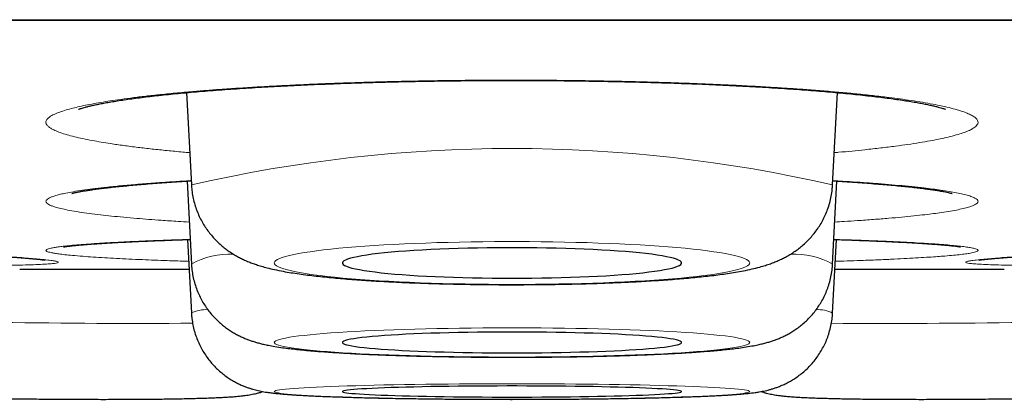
# Model space of a CAD drawing. Header units: millimetres. Extents: x 8 to 315, y 12 to 486.
# Tile 18 of 256: x 169.18 to 172.74, y 185.07 to 186.44. Entities that reach past the tile are written whole.
import ezdxf

# ---------------------------------------------------------------- set-up
doc = ezdxf.new("R2010")
doc.units = ezdxf.units.MM

msp = doc.modelspace()

# ---------------------------------------------------------------- linework, layer by layer
at = {"color": 252, "linetype": 'Continuous', "lineweight": 0}
for p, q in [((154.2591, 186.4406), (187.6547, 186.4406)), ((169.1777, 185.5376), (169.79, 185.5376)), ((172.1237, 185.5376), (172.736, 185.5376))]:
    msp.add_line(p, q, dxfattribs=at)
at = {"color": 7, "linetype": 'Continuous', "lineweight": 30}
for p, q in [((154.2894, 186.4383), (187.6243, 186.4383)), ((169.7807, 186.1766), (169.7983, 185.843)), ((172.1154, 185.843), (172.133, 186.1766)), ((169.7825, 185.8565), (169.7983, 185.5563)), ((172.1154, 185.5563), (172.1312, 185.8565)), ((169.7843, 185.645), (169.7983, 185.3793)), ((172.1154, 185.3793), (172.1294, 185.645)), ((169.1914, 185.5375), (169.79, 185.5375)), ((172.1237, 185.5375), (172.7223, 185.5375)), ((172.1154, 185.3793), (172.1151, 185.3785))]:
    msp.add_line(p, q, dxfattribs=at)
at = {"color": 252, "linetype": 'Continuous', "lineweight": 0, "flags": 128}
for points in [[(170.9569, 185.4829), (170.9993, 185.483), (171.0417, 185.4833), (171.0839, 185.4838), (171.1257, 185.4844), (171.1672, 185.4853), (171.2081, 185.4863), (171.2484, 185.4875), (171.288, 185.4889), (171.3268, 185.4905), (171.3647, 185.4922), (171.4016, 185.4941), (171.4374, 185.4962), (171.472, 185.4984), (171.5054, 185.5008), (171.5374, 185.5033), (171.568, 185.5059), (171.5971, 185.5087), (171.6246, 185.5116), (171.6505, 185.5147), (171.6747, 185.5178), (171.6972, 185.5211), (171.7178, 185.5244), (171.7366, 185.5279), (171.7535, 185.5314), (171.7684, 185.535), (171.7813, 185.5386), (171.7922, 185.5423), (171.8011, 185.5461), (171.8079, 185.5498), (171.8126, 185.5536), (171.8152, 185.5575), (171.8158, 185.5613), (171.8142, 185.5651), (171.8105, 185.5689), (171.8048, 185.5727), (171.7969, 185.5765), (171.787, 185.5802), (171.7751, 185.5839), (171.7612, 185.5875), (171.7453, 185.5911), (171.7274, 185.5945), (171.7077, 185.5979), (171.6862, 185.6012), (171.6628, 185.6044), (171.6378, 185.6075), (171.6111, 185.6105), (171.5827, 185.6133), (171.5529, 185.6161), (171.5215, 185.6187), (171.4888, 185.6211), (171.4548, 185.6234), (171.4196, 185.6255), (171.3833, 185.6275), (171.3459, 185.6293), (171.3075, 185.631), (171.2683, 185.6325), (171.2283, 185.6338), (171.1877, 185.6349), (171.1465, 185.6358), (171.1048, 185.6366), (171.0628, 185.6371), (171.0205, 185.6375), (170.9781, 185.6377), (170.9356, 185.6377), (170.8932, 185.6375), (170.8509, 185.6371), (170.8089, 185.6366), (170.7672, 185.6358), (170.726, 185.6349), (170.6854, 185.6338), (170.6454, 185.6325), (170.6062, 185.631), (170.5678, 185.6293), (170.5304, 185.6275), (170.4941, 185.6255), (170.4589, 185.6234), (170.4249, 185.6211), (170.3922, 185.6187), (170.3608, 185.6161), (170.331, 185.6133), (170.3026, 185.6105), (170.2759, 185.6075), (170.2509, 185.6044), (170.2275, 185.6012), (170.206, 185.5979), (170.1863, 185.5945), (170.1684, 185.5911), (170.1525, 185.5875), (170.1386, 185.5839), (170.1267, 185.5802), (170.1168, 185.5765), (170.109, 185.5727), (170.1032, 185.5689), (170.0995, 185.5651), (170.0979, 185.5613), (170.0985, 185.5575), (170.1011, 185.5536), (170.1058, 185.5498), (170.1126, 185.5461), (170.1215, 185.5423), (170.1324, 185.5386), (170.1453, 185.535), (170.1602, 185.5314), (170.1771, 185.5279), (170.1959, 185.5244), (170.2165, 185.5211), (170.239, 185.5178), (170.2632, 185.5147), (170.2891, 185.5116), (170.3166, 185.5087), (170.3457, 185.5059), (170.3763, 185.5033), (170.4083, 185.5008), (170.4417, 185.4984), (170.4763, 185.4962), (170.5121, 185.4941), (170.549, 185.4922), (170.5869, 185.4905), (170.6257, 185.4889), (170.6653, 185.4875), (170.7056, 185.4863), (170.7465, 185.4853), (170.788, 185.4844), (170.8298, 185.4838), (170.872, 185.4833), (170.9144, 185.483), (170.9569, 185.4829)], [(170.9569, 185.2199), (170.9993, 185.22), (171.0417, 185.2202), (171.0839, 185.2205), (171.1257, 185.221), (171.1672, 185.2215), (171.2081, 185.2222), (171.2484, 185.2231), (171.288, 185.224), (171.3268, 185.2251), (171.3647, 185.2263), (171.4016, 185.2276), (171.4374, 185.229), (171.472, 185.2305), (171.5054, 185.2321), (171.5374, 185.2338), (171.568, 185.2356), (171.5971, 185.2375), (171.6246, 185.2395), (171.6505, 185.2416), (171.6747, 185.2437), (171.6972, 185.246), (171.7178, 185.2482), (171.7366, 185.2506), (171.7535, 185.253), (171.7684, 185.2554), (171.7813, 185.2579), (171.7922, 185.2604), (171.8011, 185.263), (171.8079, 185.2656), (171.8126, 185.2682), (171.8152, 185.2708), (171.8158, 185.2734), (171.8142, 185.276), (171.8105, 185.2786), (171.8048, 185.2812), (171.7969, 185.2838), (171.787, 185.2863), (171.7751, 185.2888), (171.7612, 185.2913), (171.7453, 185.2937), (171.7274, 185.2961), (171.7077, 185.2984), (171.6862, 185.3006), (171.6628, 185.3028), (171.6378, 185.3049), (171.6111, 185.307), (171.5827, 185.3089), (171.5529, 185.3108), (171.5215, 185.3125), (171.4888, 185.3142), (171.4548, 185.3158), (171.4196, 185.3172), (171.3833, 185.3186), (171.3459, 185.3198), (171.3075, 185.3209), (171.2683, 185.322), (171.2283, 185.3228), (171.1877, 185.3236), (171.1465, 185.3242), (171.1048, 185.3248), (171.0628, 185.3251), (171.0205, 185.3254), (170.9781, 185.3255), (170.9356, 185.3255), (170.8932, 185.3254), (170.8509, 185.3251), (170.8089, 185.3248), (170.7672, 185.3242), (170.726, 185.3236), (170.6854, 185.3228), (170.6454, 185.322), (170.6062, 185.3209), (170.5678, 185.3198), (170.5304, 185.3186), (170.4941, 185.3172), (170.4589, 185.3158), (170.4249, 185.3142), (170.3922, 185.3125), (170.3608, 185.3108), (170.331, 185.3089), (170.3026, 185.307), (170.2759, 185.3049), (170.2509, 185.3028), (170.2275, 185.3006), (170.206, 185.2984), (170.1863, 185.2961), (170.1684, 185.2937), (170.1525, 185.2913), (170.1386, 185.2888), (170.1267, 185.2863), (170.1168, 185.2838), (170.109, 185.2812), (170.1032, 185.2786), (170.0995, 185.276), (170.0979, 185.2734), (170.0985, 185.2708), (170.1011, 185.2682), (170.1058, 185.2656), (170.1126, 185.263), (170.1215, 185.2604), (170.1324, 185.2579), (170.1453, 185.2554), (170.1602, 185.253), (170.1771, 185.2506), (170.1959, 185.2482), (170.2165, 185.246), (170.239, 185.2437), (170.2632, 185.2416), (170.2891, 185.2395), (170.3166, 185.2375), (170.3457, 185.2356), (170.3763, 185.2338), (170.4083, 185.2321), (170.4417, 185.2305), (170.4763, 185.229), (170.5121, 185.2276), (170.549, 185.2263), (170.5869, 185.2251), (170.6257, 185.224), (170.6653, 185.2231), (170.7056, 185.2222), (170.7465, 185.2215), (170.788, 185.221), (170.8298, 185.2205), (170.872, 185.2202), (170.9144, 185.22), (170.9569, 185.2199)], [(170.9569, 185.0671), (170.9993, 185.0671), (171.0417, 185.0672), (171.0839, 185.0674), (171.1257, 185.0677), (171.1672, 185.068), (171.2081, 185.0683), (171.2484, 185.0688), (171.288, 185.0693), (171.3268, 185.0698), (171.3647, 185.0705), (171.4016, 185.0712), (171.4374, 185.0719), (171.472, 185.0727), (171.5054, 185.0736), (171.5374, 185.0745), (171.568, 185.0755), (171.5971, 185.0765), (171.6246, 185.0775), (171.6505, 185.0786), (171.6747, 185.0798), (171.6972, 185.0809), (171.7178, 185.0822), (171.7366, 185.0834), (171.7535, 185.0847), (171.7684, 185.086), (171.7813, 185.0873), (171.7922, 185.0886), (171.8011, 185.09), (171.8079, 185.0914), (171.8126, 185.0928), (171.8152, 185.0941), (171.8158, 185.0955), (171.8142, 185.0969), (171.8105, 185.0983), (171.8048, 185.0997), (171.7969, 185.101), (171.787, 185.1024), (171.7751, 185.1037), (171.7612, 185.105), (171.7453, 185.1063), (171.7274, 185.1076), (171.7077, 185.1088), (171.6862, 185.11), (171.6628, 185.1112), (171.6378, 185.1123), (171.6111, 185.1134), (171.5827, 185.1144), (171.5529, 185.1154), (171.5215, 185.1163), (171.4888, 185.1172), (171.4548, 185.1181), (171.4196, 185.1188), (171.3833, 185.1196), (171.3459, 185.1202), (171.3075, 185.1208), (171.2683, 185.1213), (171.2283, 185.1218), (171.1877, 185.1222), (171.1465, 185.1226), (171.1048, 185.1228), (171.0628, 185.123), (171.0205, 185.1232), (170.9781, 185.1233), (170.9356, 185.1233), (170.8932, 185.1232), (170.8509, 185.123), (170.8089, 185.1228), (170.7672, 185.1226), (170.726, 185.1222), (170.6854, 185.1218), (170.6454, 185.1213), (170.6062, 185.1208), (170.5678, 185.1202), (170.5304, 185.1196), (170.4941, 185.1188), (170.4589, 185.1181), (170.4249, 185.1172), (170.3922, 185.1163), (170.3608, 185.1154), (170.331, 185.1144), (170.3026, 185.1134), (170.2759, 185.1123), (170.2509, 185.1112), (170.2275, 185.11), (170.206, 185.1088), (170.1863, 185.1076), (170.1684, 185.1063), (170.1525, 185.105), (170.1386, 185.1037), (170.1267, 185.1024), (170.1168, 185.101), (170.109, 185.0997), (170.1032, 185.0983), (170.0995, 185.0969), (170.0979, 185.0955), (170.0985, 185.0941), (170.1011, 185.0928), (170.1058, 185.0914), (170.1126, 185.09), (170.1215, 185.0886), (170.1324, 185.0873), (170.1453, 185.086), (170.1602, 185.0847), (170.1771, 185.0834), (170.1959, 185.0822), (170.2165, 185.0809), (170.239, 185.0798), (170.2632, 185.0786), (170.2891, 185.0775), (170.3166, 185.0765), (170.3457, 185.0755), (170.3763, 185.0745), (170.4083, 185.0736), (170.4417, 185.0727), (170.4763, 185.0719), (170.5121, 185.0712), (170.549, 185.0705), (170.5869, 185.0698), (170.6257, 185.0693), (170.6653, 185.0688), (170.7056, 185.0683), (170.7465, 185.068), (170.788, 185.0677), (170.8298, 185.0674), (170.872, 185.0672), (170.9144, 185.0671), (170.9569, 185.0671)]]:
    msp.add_lwpolyline(points, dxfattribs=at)
at = {"color": 7, "linetype": 'Continuous', "lineweight": 30, "flags": 128}
for points in [[(170.9569, 185.5051), (170.9928, 185.5052), (171.0287, 185.5055), (171.0643, 185.506), (171.0995, 185.5066), (171.1342, 185.5075), (171.1684, 185.5085), (171.2018, 185.5097), (171.2343, 185.5111), (171.2659, 185.5126), (171.2964, 185.5143), (171.3258, 185.5162), (171.3539, 185.5183), (171.3806, 185.5204), (171.4059, 185.5227), (171.4296, 185.5252), (171.4517, 185.5277), (171.472, 185.5304), (171.4906, 185.5332), (171.5074, 185.5361), (171.5223, 185.539), (171.5352, 185.542), (171.5461, 185.5451), (171.555, 185.5483), (171.5618, 185.5514), (171.5666, 185.5547), (171.5692, 185.5579), (171.5697, 185.5611), (171.5681, 185.5644), (171.5645, 185.5676), (171.5587, 185.5708), (171.5508, 185.574), (171.5409, 185.5771), (171.529, 185.5801), (171.5151, 185.5831), (171.4993, 185.5861), (171.4816, 185.5889), (171.4621, 185.5916), (171.4408, 185.5942), (171.4179, 185.5967), (171.3934, 185.5991), (171.3674, 185.6013), (171.34, 185.6034), (171.3113, 185.6054), (171.2813, 185.6072), (171.2502, 185.6088), (171.2182, 185.6103), (171.1852, 185.6116), (171.1514, 185.6127), (171.1169, 185.6136), (171.0819, 185.6144), (171.0465, 185.615), (171.0108, 185.6153), (170.9748, 185.6155), (170.9389, 185.6155), (170.9029, 185.6153), (170.8672, 185.615), (170.8318, 185.6144), (170.7968, 185.6136), (170.7623, 185.6127), (170.7285, 185.6116), (170.6955, 185.6103), (170.6635, 185.6088), (170.6324, 185.6072), (170.6024, 185.6054), (170.5737, 185.6034), (170.5463, 185.6013), (170.5203, 185.5991), (170.4958, 185.5967), (170.4729, 185.5942), (170.4516, 185.5916), (170.4321, 185.5889), (170.4144, 185.5861), (170.3986, 185.5831), (170.3847, 185.5801), (170.3728, 185.5771), (170.3629, 185.574), (170.355, 185.5708), (170.3493, 185.5676), (170.3456, 185.5644), (170.344, 185.5611), (170.3445, 185.5579), (170.3471, 185.5547), (170.3519, 185.5514), (170.3587, 185.5483), (170.3676, 185.5451), (170.3785, 185.542), (170.3914, 185.539), (170.4063, 185.5361), (170.4231, 185.5332), (170.4417, 185.5304), (170.462, 185.5277), (170.4841, 185.5252), (170.5078, 185.5227), (170.5331, 185.5204), (170.5598, 185.5183), (170.5879, 185.5162), (170.6173, 185.5143), (170.6478, 185.5126), (170.6794, 185.5111), (170.7119, 185.5097), (170.7453, 185.5085), (170.7795, 185.5075), (170.8142, 185.5066), (170.8494, 185.506), (170.885, 185.5055), (170.9209, 185.5052), (170.9569, 185.5051)], [(170.9569, 185.2351), (170.9928, 185.2351), (171.0287, 185.2353), (171.0643, 185.2356), (171.0995, 185.2361), (171.1342, 185.2367), (171.1684, 185.2374), (171.2018, 185.2382), (171.2343, 185.2391), (171.2659, 185.2402), (171.2964, 185.2414), (171.3258, 185.2426), (171.3539, 185.244), (171.3806, 185.2455), (171.4059, 185.2471), (171.4296, 185.2487), (171.4517, 185.2505), (171.472, 185.2523), (171.4906, 185.2542), (171.5074, 185.2562), (171.5223, 185.2582), (171.5352, 185.2603), (171.5461, 185.2624), (171.555, 185.2645), (171.5618, 185.2667), (171.5666, 185.2689), (171.5692, 185.2711), (171.5697, 185.2733), (171.5681, 185.2755), (171.5645, 185.2777), (171.5587, 185.2799), (171.5508, 185.282), (171.5409, 185.2842), (171.529, 185.2863), (171.5151, 185.2883), (171.4993, 185.2903), (171.4816, 185.2922), (171.4621, 185.2941), (171.4408, 185.2959), (171.4179, 185.2976), (171.3934, 185.2992), (171.3674, 185.3007), (171.34, 185.3022), (171.3113, 185.3035), (171.2813, 185.3047), (171.2502, 185.3058), (171.2182, 185.3068), (171.1852, 185.3077), (171.1514, 185.3085), (171.1169, 185.3091), (171.0819, 185.3096), (171.0465, 185.31), (171.0108, 185.3103), (170.9748, 185.3104), (170.9389, 185.3104), (170.9029, 185.3103), (170.8672, 185.31), (170.8318, 185.3096), (170.7968, 185.3091), (170.7623, 185.3085), (170.7285, 185.3077), (170.6955, 185.3068), (170.6635, 185.3058), (170.6324, 185.3047), (170.6024, 185.3035), (170.5737, 185.3022), (170.5463, 185.3007), (170.5203, 185.2992), (170.4958, 185.2976), (170.4729, 185.2959), (170.4516, 185.2941), (170.4321, 185.2922), (170.4144, 185.2903), (170.3986, 185.2883), (170.3847, 185.2863), (170.3728, 185.2842), (170.3629, 185.282), (170.355, 185.2799), (170.3493, 185.2777), (170.3456, 185.2755), (170.344, 185.2733), (170.3445, 185.2711), (170.3471, 185.2689), (170.3519, 185.2667), (170.3587, 185.2645), (170.3676, 185.2624), (170.3785, 185.2603), (170.3914, 185.2582), (170.4063, 185.2562), (170.4231, 185.2542), (170.4417, 185.2523), (170.462, 185.2505), (170.4841, 185.2487), (170.5078, 185.2471), (170.5331, 185.2455), (170.5598, 185.244), (170.5879, 185.2426), (170.6173, 185.2414), (170.6478, 185.2402), (170.6794, 185.2391), (170.7119, 185.2382), (170.7453, 185.2374), (170.7795, 185.2367), (170.8142, 185.2361), (170.8494, 185.2356), (170.885, 185.2353), (170.9209, 185.2351), (170.9569, 185.2351)], [(170.9569, 185.0752), (170.9928, 185.0752), (171.0287, 185.0753), (171.0643, 185.0755), (171.0995, 185.0757), (171.1342, 185.076), (171.1684, 185.0764), (171.2018, 185.0768), (171.2343, 185.0773), (171.2659, 185.0779), (171.2964, 185.0785), (171.3258, 185.0792), (171.3539, 185.0799), (171.3806, 185.0807), (171.4059, 185.0815), (171.4296, 185.0824), (171.4517, 185.0834), (171.472, 185.0843), (171.4906, 185.0853), (171.5074, 185.0864), (171.5223, 185.0875), (171.5352, 185.0885), (171.5461, 185.0897), (171.555, 185.0908), (171.5618, 185.092), (171.5666, 185.0931), (171.5692, 185.0943), (171.5697, 185.0955), (171.5681, 185.0967), (171.5645, 185.0978), (171.5587, 185.099), (171.5508, 185.1001), (171.5409, 185.1013), (171.529, 185.1024), (171.5151, 185.1035), (171.4993, 185.1045), (171.4816, 185.1055), (171.4621, 185.1065), (171.4408, 185.1075), (171.4179, 185.1084), (171.3934, 185.1092), (171.3674, 185.1101), (171.34, 185.1108), (171.3113, 185.1115), (171.2813, 185.1122), (171.2502, 185.1128), (171.2182, 185.1133), (171.1852, 185.1138), (171.1514, 185.1142), (171.1169, 185.1145), (171.0819, 185.1148), (171.0465, 185.115), (171.0108, 185.1151), (170.9748, 185.1152), (170.9389, 185.1152), (170.9029, 185.1151), (170.8672, 185.115), (170.8318, 185.1148), (170.7968, 185.1145), (170.7623, 185.1142), (170.7285, 185.1138), (170.6955, 185.1133), (170.6635, 185.1128), (170.6324, 185.1122), (170.6024, 185.1115), (170.5737, 185.1108), (170.5463, 185.1101), (170.5203, 185.1092), (170.4958, 185.1084), (170.4729, 185.1075), (170.4516, 185.1065), (170.4321, 185.1055), (170.4144, 185.1045), (170.3986, 185.1035), (170.3847, 185.1024), (170.3728, 185.1013), (170.3629, 185.1001), (170.355, 185.099), (170.3493, 185.0978), (170.3456, 185.0967), (170.344, 185.0955), (170.3445, 185.0943), (170.3471, 185.0931), (170.3519, 185.092), (170.3587, 185.0908), (170.3676, 185.0897), (170.3785, 185.0885), (170.3914, 185.0875), (170.4063, 185.0864), (170.4231, 185.0853), (170.4417, 185.0843), (170.462, 185.0834), (170.4841, 185.0824), (170.5078, 185.0815), (170.5331, 185.0807), (170.5598, 185.0799), (170.5879, 185.0792), (170.6173, 185.0785), (170.6478, 185.0779), (170.6794, 185.0773), (170.7119, 185.0768), (170.7453, 185.0764), (170.7795, 185.076), (170.8142, 185.0757), (170.8494, 185.0755), (170.885, 185.0753), (170.9209, 185.0752), (170.9569, 185.0752)]]:
    msp.add_lwpolyline(points, dxfattribs=at)
at = {"color": 252, "linetype": 'Continuous', "lineweight": 0}
for centre, radius, start, end in [((170.9569, 180.8069), 5.1676, 77.0445, 102.9555), ((169.9358, 185.3107), 0.2814, 87.0524, 119.2459), ((171.978, 185.3109), 0.2812, 60.7515, 92.9397), ((169.8516, 185.2677), 0.1237, 87.5052, 115.5378), ((172.0644, 185.2794), 0.1121, 62.9501, 94.0452), ((169.5976, 217.6414), 32.2998, 269.13363, 270.36463), ((172.3161, 217.6379), 32.2964, 269.63487, 270.86641)]:
    msp.add_arc(centre, radius, start, end, dxfattribs=at)
at = {"color": 7, "linetype": 'Continuous', "lineweight": 30}
for centre, start, end in [((169.1914, 186.5375), 269.2159, 270), ((172.7223, 186.5375), 270, 270.7841)]:
    msp.add_arc(centre, 1, start, end, dxfattribs=at)
at = {"color": 252, "linetype": 'Continuous', "lineweight": 0}
for points, knots in [([(169.7922, 185.9595), (169.7839, 185.9602), (169.7557, 185.9626), (169.7101, 185.967), (169.6559, 185.9726), (169.6034, 185.9787), (169.553, 185.9852), (169.5088, 185.9916), (169.4712, 185.9976), (169.4376, 186.0036), (169.4052, 186.0101), (169.3748, 186.0171), (169.3475, 186.0244), (169.3237, 186.032), (169.3053, 186.0393), (169.292, 186.0462), (169.2822, 186.0528), (169.2753, 186.0599), (169.2721, 186.0674), (169.273, 186.0751), (169.2785, 186.083), (169.2894, 186.0915), (169.3056, 186.0999), (169.327, 186.1082), (169.35, 186.1154), (169.375, 186.1219), (169.4011, 186.128), (169.4302, 186.134), (169.4618, 186.1398), (169.4957, 186.1454), (169.534, 186.1511), (169.5775, 186.1571), (169.6267, 186.1631), (169.6806, 186.169), (169.7395, 186.1749), (169.7987, 186.1802), (169.8557, 186.1849), (169.9129, 186.1891), (169.9756, 186.1934), (170.044, 186.1976), (170.1167, 186.2016), (170.1936, 186.2054), (170.2481, 186.2077), (170.2753, 186.2089)], [0, 0, 0, 0, 0.010278, 0.035319, 0.060375, 0.085416, 0.112659, 0.139903, 0.161102, 0.182301, 0.207342, 0.232398, 0.257439, 0.284683, 0.311926, 0.333125, 0.354324, 0.379365, 0.404421, 0.429462, 0.456706, 0.48395, 0.515632, 0.542276, 0.568919, 0.590574, 0.612229, 0.634101, 0.655972, 0.677171, 0.698369, 0.72341, 0.748467, 0.773507, 0.800751, 0.827995, 0.849192, 0.870388, 0.895426, 0.92048, 0.945518, 0.972759, 1, 1, 1, 1]), ([(170.2753, 186.2089), (170.2967, 186.2097), (170.3395, 186.2113), (170.4053, 186.2135), (170.4722, 186.2155), (170.5405, 186.2172), (170.6098, 186.2187), (170.6803, 186.2199), (170.7516, 186.2208), (170.8228, 186.2215), (170.8934, 186.2218), (170.9677, 186.2219), (171.0462, 186.2217), (171.1287, 186.2212), (171.2132, 186.2202), (171.2994, 186.2188), (171.3805, 186.217), (171.4543, 186.2151), (171.5247, 186.213), (171.5981, 186.2105), (171.6738, 186.2075), (171.75, 186.204), (171.8262, 186.2001), (171.8964, 186.196), (171.959, 186.192), (172.0178, 186.1879), (172.0777, 186.1833), (172.1381, 186.1782), (172.1973, 186.1727), (172.255, 186.1667), (172.3064, 186.1608), (172.3508, 186.1551), (172.3912, 186.1495), (172.4309, 186.1433), (172.4692, 186.1367), (172.5049, 186.1297), (172.5374, 186.1223), (172.5642, 186.1152), (172.5854, 186.1085), (172.6029, 186.102), (172.6179, 186.095), (172.6298, 186.0876), (172.6378, 186.08), (172.6416, 186.072), (172.6408, 186.0645), (172.6364, 186.0576), (172.629, 186.0509), (172.6177, 186.0438), (172.6018, 186.0365), (172.5813, 186.029), (172.5559, 186.0214), (172.5275, 186.0143), (172.498, 186.0079), (172.4666, 186.0018), (172.4302, 185.9956), (172.3883, 185.9891), (172.3416, 185.9826), (172.2899, 185.9763), (172.2372, 185.9704), (172.1858, 185.9653), (172.1488, 185.9618), (172.1266, 185.9599), (172.1215, 185.9595)], [0, 0, 0, 0, 0.014837, 0.029674, 0.044656, 0.059638, 0.0748361, 0.0900342, 0.1053843, 0.1207343, 0.1356122, 0.1504901, 0.1680646, 0.1856497, 0.2032243, 0.2223449, 0.2414655, 0.2563434, 0.2712212, 0.2887958, 0.3063809, 0.3239554, 0.343076, 0.3621966, 0.3770745, 0.3919524, 0.4095269, 0.4271121, 0.4446866, 0.4638072, 0.4829278, 0.4978057, 0.5126836, 0.5302581, 0.5478432, 0.5654178, 0.5845384, 0.603659, 0.6185369, 0.6334147, 0.6509893, 0.6685744, 0.686149, 0.7052696, 0.7243902, 0.739268, 0.7541459, 0.7717205, 0.7893056, 0.8068801, 0.8260008, 0.8451214, 0.8599992, 0.8748771, 0.8924516, 0.9100368, 0.9276113, 0.9467319, 0.9658525, 0.9807304, 0.9956083, 1, 1, 1, 1]), ([(169.482, 185.8332), (169.4998, 185.8351), (169.5353, 185.8389), (169.5955, 185.8443), (169.6568, 185.8492), (169.7186, 185.8535), (169.7646, 185.8565), (169.7918, 185.858), (169.7975, 185.8584)], [0, 0, 0, 0, 0.206338, 0.412676, 0.61483, 0.784832, 0.954833, 1, 1, 1, 1]), ([(172.1162, 185.8584), (172.128, 185.8577), (172.1568, 185.856), (172.203, 185.853), (172.2546, 185.8493), (172.3058, 185.8453), (172.3551, 185.8411), (172.4021, 185.8365), (172.4431, 185.832), (172.4775, 185.8278), (172.5081, 185.8236), (172.5371, 185.8191), (172.5639, 185.8143), (172.5875, 185.8093), (172.6074, 185.804), (172.624, 185.7983), (172.6351, 185.7925), (172.6408, 185.7868), (172.6415, 185.7817), (172.6386, 185.7769), (172.6327, 185.7725), (172.6238, 185.7681), (172.611, 185.7634), (172.5933, 185.7584), (172.57, 185.7531), (172.542, 185.748), (172.512, 185.7432), (172.4809, 185.7389), (172.4478, 185.7348), (172.4097, 185.7306), (172.3661, 185.7263), (172.3177, 185.7219), (172.2642, 185.7177), (172.2099, 185.7138), (172.1627, 185.7107), (172.1347, 185.709), (172.1234, 185.7083)], [0, 0, 0, 0, 0.017973, 0.043686, 0.0740595, 0.1044514, 0.1348249, 0.1678705, 0.2009161, 0.2266291, 0.252342, 0.2827156, 0.3131075, 0.343481, 0.3765266, 0.4095721, 0.4480019, 0.4803192, 0.5126366, 0.5389031, 0.5651695, 0.5916986, 0.6182276, 0.6506011, 0.6831541, 0.7157072, 0.748442, 0.774155, 0.799868, 0.8302415, 0.8606334, 0.8910069, 0.9240525, 0.9570981, 0.9828111, 1, 1, 1, 1]), ([(169.7903, 185.7084), (169.7768, 185.7092), (169.7416, 185.7112), (169.6931, 185.7145), (169.6437, 185.7181), (169.5984, 185.7218), (169.5534, 185.7257), (169.5093, 185.73), (169.4675, 185.7346), (169.4285, 185.7394), (169.3909, 185.7448), (169.3585, 185.7503), (169.3315, 185.7558), (169.3118, 185.7607), (169.297, 185.7654), (169.2862, 185.7697), (169.2785, 185.7741), (169.2738, 185.7785), (169.2721, 185.7829), (169.2734, 185.7872), (169.2776, 185.7915), (169.2848, 185.7959), (169.2951, 185.8002), (169.3084, 185.8046), (169.3247, 185.8089), (169.3456, 185.8135), (169.3716, 185.8183), (169.4039, 185.8234), (169.4403, 185.8284), (169.4681, 185.8316), (169.482, 185.8332)], [0, 0, 0, 0, 0.025416, 0.066223, 0.097976, 0.129728, 0.167235, 0.204765, 0.242273, 0.28308, 0.323887, 0.371343, 0.411251, 0.451159, 0.483595, 0.51603, 0.54879, 0.58155, 0.613215, 0.64488, 0.676855, 0.708829, 0.741265, 0.773701, 0.806461, 0.839221, 0.879193, 0.919387, 0.959582, 1, 1, 1, 1]), ([(169.4663, 185.6315), (169.4835, 185.6325), (169.5178, 185.6346), (169.5762, 185.6375), (169.6359, 185.6401), (169.6963, 185.6424), (169.7478, 185.6442), (169.7813, 185.6453), (169.7936, 185.6457)], [0, 0, 0, 0, 0.195784, 0.391568, 0.583414, 0.744747, 0.906079, 1, 1, 1, 1]), ([(172.1201, 185.6457), (172.1227, 185.6456), (172.1424, 185.645), (172.1803, 185.6437), (172.2331, 185.6418), (172.2856, 185.6397), (172.3363, 185.6375), (172.3848, 185.6351), (172.4271, 185.6328), (172.4629, 185.6305), (172.4948, 185.6284), (172.5253, 185.626), (172.5536, 185.6234), (172.5788, 185.6208), (172.6004, 185.618), (172.6188, 185.615), (172.6318, 185.6119), (172.6393, 185.6089), (172.6417, 185.6062), (172.6402, 185.6036), (172.6358, 185.6013), (172.6283, 185.599), (172.6169, 185.5964), (172.6009, 185.5938), (172.5792, 185.591), (172.553, 185.5882), (172.5245, 185.5857), (172.4947, 185.5834), (172.463, 185.5812), (172.4263, 185.5789), (172.384, 185.5766), (172.337, 185.5742), (172.2849, 185.5719), (172.2319, 185.5698), (172.1802, 185.568), (172.1461, 185.5668), (172.1271, 185.5663), (172.1252, 185.5662)], [0, 0, 0, 0, 0.003844, 0.02963, 0.060089, 0.090567, 0.121026, 0.154165, 0.187304, 0.21309, 0.238876, 0.269335, 0.299813, 0.330272, 0.363411, 0.39655, 0.435089, 0.467497, 0.499906, 0.526247, 0.552587, 0.579191, 0.605795, 0.63826, 0.670906, 0.703551, 0.736378, 0.762164, 0.787949, 0.818409, 0.848887, 0.879346, 0.912485, 0.945624, 0.97141, 0.997195, 1, 1, 1, 1]), ([(169.7885, 185.5662), (169.7835, 185.5664), (169.7565, 185.5672), (169.7154, 185.5686), (169.6648, 185.5705), (169.6184, 185.5724), (169.5721, 185.5745), (169.5266, 185.5767), (169.4834, 185.5791), (169.4429, 185.5817), (169.4035, 185.5845), (169.3694, 185.5874), (169.3406, 185.5903), (169.3193, 185.5929), (169.3031, 185.5954), (169.2909, 185.5977), (169.2817, 185.6), (169.2756, 185.6023), (169.2726, 185.6046), (169.2725, 185.6069), (169.2753, 185.6092), (169.2811, 185.6115), (169.2899, 185.6138), (169.3019, 185.6162), (169.3168, 185.6185), (169.3362, 185.6209), (169.3607, 185.6235), (169.3913, 185.6262), (169.4261, 185.6289), (169.4529, 185.6306), (169.4663, 185.6315)], [0, 0, 0, 0, 0.009411, 0.050887, 0.08316, 0.115434, 0.153557, 0.191702, 0.229825, 0.271302, 0.312778, 0.361013, 0.401575, 0.442138, 0.475106, 0.508074, 0.541371, 0.574669, 0.606853, 0.639038, 0.671537, 0.704036, 0.737004, 0.769972, 0.803269, 0.836567, 0.877199, 0.918057, 0.958914, 1, 1, 1, 1]), ([(168.8015, 185.5513), (168.8035, 185.5512), (168.8335, 185.551), (168.8867, 185.5508), (168.96, 185.5507), (169.0269, 185.5509), (169.0876, 185.5513), (169.1418, 185.552), (169.189, 185.5529), (169.229, 185.554), (169.2617, 185.5554), (169.2872, 185.557), (169.3052, 185.5588), (169.3156, 185.5609), (169.3181, 185.5631), (169.313, 185.5656), (169.3003, 185.5682), (169.2801, 185.571), (169.2545, 185.5738), (169.2252, 185.5764), (169.194, 185.5789), (169.1587, 185.5814), (169.1317, 185.5832), (169.1181, 185.5841)], [0, 0, 0, 0, 0.003727, 0.055719, 0.107711, 0.15988, 0.21211, 0.26428, 0.316272, 0.368264, 0.420434, 0.472664, 0.524834, 0.576826, 0.628818, 0.680988, 0.733218, 0.785387, 0.837379, 0.878006, 0.91869, 0.959373, 1, 1, 1, 1]), ([(173.1122, 185.5513), (173.1102, 185.5512), (173.0802, 185.551), (173.027, 185.5508), (172.9537, 185.5507), (172.8868, 185.5509), (172.8261, 185.5513), (172.7719, 185.552), (172.7247, 185.5529), (172.6847, 185.554), (172.652, 185.5554), (172.6265, 185.557), (172.6085, 185.5588), (172.5981, 185.5609), (172.5956, 185.5631), (172.6007, 185.5656), (172.6134, 185.5682), (172.6336, 185.571), (172.6592, 185.5738), (172.6885, 185.5764), (172.7197, 185.5789), (172.755, 185.5814), (172.782, 185.5832), (172.7956, 185.5841)], [0, 0, 0, 0, 0.003727, 0.055719, 0.107711, 0.15988, 0.21211, 0.26428, 0.316272, 0.368264, 0.420434, 0.472664, 0.524834, 0.576826, 0.628818, 0.680988, 0.733218, 0.785387, 0.837379, 0.878006, 0.91869, 0.959373, 1, 1, 1, 1])]:
    msp.add_open_spline(points, degree=3, knots=knots, dxfattribs=at)
at = {"color": 7, "linetype": 'Continuous', "lineweight": 30}
for points, knots in [([(169.3907, 186.1164), (169.3907, 186.1164), (169.3906, 186.1163), (169.392, 186.1169), (169.395, 186.118), (169.4, 186.1197), (169.4069, 186.1218), (169.4158, 186.1243), (169.4267, 186.1271), (169.4397, 186.1302), (169.4548, 186.1334), (169.472, 186.1369), (169.4914, 186.1405), (169.5129, 186.1442), (169.5364, 186.148), (169.5619, 186.1518), (169.589, 186.1555), (169.6178, 186.1593), (169.6484, 186.163), (169.6809, 186.1667), (169.715, 186.1703), (169.7508, 186.1738), (169.788, 186.1773), (169.8266, 186.1807), (169.8667, 186.1839), (169.9081, 186.1871), (169.9509, 186.1902), (169.9948, 186.1931), (170.0397, 186.1959), (170.0858, 186.1985), (170.133, 186.2011), (170.1813, 186.2035), (170.2297, 186.2057), (170.2643, 186.2072), (170.2913, 186.2082), (170.3192, 186.2093), (170.3625, 186.2109), (170.4144, 186.2126), (170.4668, 186.2142), (170.5199, 186.2156), (170.5736, 186.2168), (170.6277, 186.2179), (170.6824, 186.2188), (170.7374, 186.2195), (170.7928, 186.2201), (170.8483, 186.2205), (170.9038, 186.2208), (170.9592, 186.2208), (171.0146, 186.2208), (171.0699, 186.2205), (171.1252, 186.2201), (171.1803, 186.2195), (171.2353, 186.2187), (171.2899, 186.2178), (171.3441, 186.2167), (171.398, 186.2155), (171.4514, 186.214), (171.5041, 186.2125), (171.5559, 186.2107), (171.6067, 186.2089), (171.6569, 186.2069), (171.7064, 186.2047), (171.7552, 186.2024), (171.8032, 186.1999), (171.8503, 186.1972), (171.8964, 186.1945), (171.9412, 186.1916), (171.9848, 186.1886), (172.0271, 186.1855), (172.0678, 186.1823), (172.107, 186.179), (172.1447, 186.1756), (172.1811, 186.172), (172.2162, 186.1684), (172.2498, 186.1647), (172.2819, 186.161), (172.3123, 186.1571), (172.341, 186.1533), (172.3678, 186.1494), (172.3926, 186.1455), (172.4153, 186.1417), (172.4359, 186.138), (172.4543, 186.1344), (172.4707, 186.1309), (172.485, 186.1276), (172.4973, 186.1245), (172.5069, 186.1218), (172.514, 186.1196), (172.519, 186.118), (172.5221, 186.1168), (172.5235, 186.1162), (172.5234, 186.1163), (172.5233, 186.1163)], [0, 0, 0, 0, 0.003029, 0.010374, 0.018217, 0.026557, 0.035377, 0.044642, 0.054308, 0.064325, 0.074574, 0.085055, 0.095916, 0.107069, 0.118436, 0.129935, 0.141512, 0.152936, 0.164721, 0.176551, 0.188438, 0.200394, 0.212423, 0.224432, 0.236475, 0.248596, 0.260754, 0.2729, 0.285006, 0.297134, 0.30935, 0.321567, 0.3338, 0.345406, 0.346925, 0.353406, 0.365657, 0.37787, 0.390073, 0.402286, 0.414525, 0.426815, 0.439084, 0.451371, 0.463702, 0.476037, 0.488325, 0.500531, 0.512764, 0.52502, 0.537267, 0.549526, 0.561812, 0.574148, 0.586385, 0.598681, 0.61101, 0.62331, 0.635521, 0.647639, 0.659776, 0.671976, 0.684218, 0.69649, 0.708776, 0.721056, 0.73331, 0.745522, 0.757675, 0.769752, 0.781736, 0.793663, 0.805644, 0.817652, 0.829665, 0.841656, 0.853599, 0.865467, 0.877232, 0.88886, 0.900316, 0.911561, 0.922552, 0.933275, 0.944087, 0.954623, 0.964781, 0.973442, 0.981579, 0.989164, 0.99722, 1, 1, 1, 1]), ([(169.3666, 185.8119), (169.3665, 185.8119), (169.3663, 185.8118), (169.3676, 185.8122), (169.3705, 185.813), (169.3753, 185.8142), (169.3811, 185.8155), (169.3873, 185.8168), (169.3947, 185.8183), (169.4051, 185.8202), (169.4189, 185.8225), (169.4347, 185.8249), (169.4525, 185.8274), (169.4725, 185.83), (169.4944, 185.8327), (169.5183, 185.8353), (169.5442, 185.838), (169.5719, 185.8407), (169.6014, 185.8434), (169.6327, 185.846), (169.6655, 185.8486), (169.6999, 185.8511), (169.7357, 185.8535), (169.7682, 185.8557), (169.7894, 185.8569), (169.7975, 185.8574)], [0, 0, 0, 0, 0.009096, 0.040566, 0.07459, 0.111201, 0.150351, 0.173922, 0.202496, 0.247524, 0.293683, 0.341156, 0.389767, 0.439386, 0.489921, 0.54136, 0.593232, 0.645592, 0.698585, 0.751966, 0.805505, 0.858949, 0.912226, 0.966137, 1, 1, 1, 1]), ([(172.1162, 185.8574), (172.1176, 185.8573), (172.1324, 185.8565), (172.1592, 185.8548), (172.1962, 185.8523), (172.2315, 185.8498), (172.2652, 185.8472), (172.2973, 185.8446), (172.3279, 185.842), (172.3568, 185.8393), (172.3839, 185.8366), (172.4092, 185.8338), (172.4326, 185.8311), (172.454, 185.8284), (172.4733, 185.8257), (172.4905, 185.8232), (172.5055, 185.8207), (172.5183, 185.8184), (172.5288, 185.8163), (172.5367, 185.8146), (172.5422, 185.8133), (172.5455, 185.8124), (172.5472, 185.8119), (172.5471, 185.8119), (172.547, 185.8119)], [0, 0, 0, 0, 0.006042, 0.060458, 0.114666, 0.168455, 0.22169, 0.275495, 0.328883, 0.382018, 0.434952, 0.487724, 0.540245, 0.591727, 0.642506, 0.692434, 0.741328, 0.78896, 0.835056, 0.879299, 0.916744, 0.95182, 0.984423, 1, 1, 1, 1]), ([(169.7984, 185.8429), (169.7989, 185.8363), (169.7998, 185.8218), (169.8034, 185.7998), (169.8087, 185.7771), (169.8157, 185.7552), (169.8242, 185.734), (169.834, 185.7139), (169.8451, 185.6948), (169.8573, 185.6769), (169.8704, 185.6603), (169.8842, 185.6449), (169.8985, 185.6309), (169.9131, 185.6182), (169.9279, 185.6068), (169.9427, 185.5967), (169.9574, 185.5876), (169.9721, 185.5796), (169.9869, 185.5723), (170.0018, 185.5657), (170.0174, 185.5596), (170.0339, 185.5538), (170.0523, 185.5481), (170.0739, 185.5422), (170.1, 185.5361), (170.1287, 185.5303), (170.1582, 185.5252), (170.1875, 185.5208), (170.2174, 185.5168), (170.2485, 185.513), (170.28, 185.5096), (170.312, 185.5065), (170.3447, 185.5036), (170.3783, 185.5009), (170.4127, 185.4984), (170.4479, 185.4961), (170.4839, 185.494), (170.5207, 185.492), (170.5582, 185.4902), (170.5964, 185.4886), (170.6353, 185.4871), (170.6747, 185.4858), (170.7146, 185.4847), (170.7549, 185.4838), (170.7956, 185.483), (170.8366, 185.4824), (170.8779, 185.482), (170.918, 185.4817), (170.9443, 185.4817), (170.9569, 185.4817)], [0, 0, 0, 0, 0.012436, 0.02722, 0.041854, 0.056345, 0.070701, 0.084926, 0.099017, 0.11297, 0.126779, 0.140435, 0.153934, 0.167286, 0.180527, 0.193739, 0.207028, 0.220546, 0.23452, 0.249248, 0.265126, 0.282697, 0.302779, 0.326732, 0.357103, 0.393004, 0.424115, 0.453011, 0.483488, 0.512398, 0.540305, 0.567544, 0.59431, 0.620727, 0.646878, 0.672821, 0.698601, 0.724249, 0.749791, 0.775245, 0.800627, 0.825951, 0.851227, 0.876464, 0.901671, 0.926852, 0.952016, 0.977168, 1, 1, 1, 1]), ([(170.9569, 185.4817), (170.9641, 185.4817), (170.9852, 185.4817), (171.02, 185.4819), (171.0613, 185.4822), (171.1024, 185.4828), (171.1432, 185.4835), (171.1836, 185.4843), (171.2236, 185.4854), (171.2631, 185.4866), (171.3021, 185.488), (171.3404, 185.4895), (171.3781, 185.4912), (171.415, 185.4931), (171.4511, 185.4952), (171.4863, 185.4974), (171.5207, 185.4998), (171.5541, 185.5024), (171.5866, 185.5051), (171.6182, 185.5081), (171.6489, 185.5112), (171.6788, 185.5146), (171.7079, 185.5183), (171.7366, 185.5223), (171.7652, 185.5268), (171.7945, 185.5321), (171.8234, 185.5382), (171.8494, 185.5447), (171.8714, 185.5511), (171.8897, 185.5572), (171.9065, 185.5635), (171.9224, 185.5703), (171.9378, 185.5776), (171.953, 185.5858), (171.9682, 185.5948), (171.9834, 185.6051), (171.9985, 185.6165), (172.0135, 185.6293), (172.0282, 185.6435), (172.0423, 185.659), (172.0556, 185.6758), (172.068, 185.6939), (172.0792, 185.713), (172.0891, 185.7331), (172.0979, 185.7547), (172.1052, 185.7778), (172.1108, 185.8021), (172.1142, 185.8238), (172.1149, 185.8375), (172.1152, 185.8429)], [0, 0, 0, 0, 0.01323, 0.038371, 0.063517, 0.088672, 0.113841, 0.13903, 0.164244, 0.18949, 0.214777, 0.240112, 0.265507, 0.290974, 0.316528, 0.342188, 0.367977, 0.393925, 0.420072, 0.446469, 0.473189, 0.500335, 0.528058, 0.556593, 0.586338, 0.618017, 0.65314, 0.685246, 0.708221, 0.728001, 0.745424, 0.761233, 0.77597, 0.790039, 0.803744, 0.817307, 0.830864, 0.844496, 0.85826, 0.872161, 0.88618, 0.900285, 0.914448, 0.928645, 0.942861, 0.958667, 0.974323, 0.989778, 1, 1, 1, 1]), ([(169.3365, 185.6185), (169.3365, 185.6185), (169.3366, 185.6185), (169.3387, 185.6189), (169.3425, 185.6195), (169.3483, 185.6204), (169.3547, 185.6212), (169.3614, 185.622), (169.3692, 185.6229), (169.3803, 185.624), (169.395, 185.6254), (169.4117, 185.6268), (169.4305, 185.6283), (169.4512, 185.6298), (169.474, 185.6313), (169.4986, 185.6328), (169.5251, 185.6343), (169.5533, 185.6358), (169.5833, 185.6373), (169.6149, 185.6387), (169.6481, 185.6401), (169.6827, 185.6415), (169.7188, 185.6428), (169.7557, 185.6441), (169.7812, 185.6449), (169.7936, 185.6453)], [0, 0, 0, 0, 0.021782, 0.0523574, 0.0860094, 0.1226631, 0.1621189, 0.1829028, 0.2100865, 0.2550086, 0.30089, 0.3478647, 0.395738, 0.4443826, 0.4937218, 0.5438855, 0.5938859, 0.644503, 0.6955068, 0.7466886, 0.7978259, 0.8485985, 0.8999692, 0.9513125, 1, 1, 1, 1]), ([(172.1201, 185.6453), (172.1324, 185.6449), (172.1579, 185.6441), (172.1948, 185.6428), (172.231, 185.6415), (172.2657, 185.6401), (172.299, 185.6387), (172.3307, 185.6372), (172.3608, 185.6358), (172.3892, 185.6343), (172.416, 185.6328), (172.4409, 185.6312), (172.464, 185.6297), (172.485, 185.6282), (172.5041, 185.6267), (172.5212, 185.6252), (172.5362, 185.6238), (172.5489, 185.6224), (172.5591, 185.6212), (172.5668, 185.6202), (172.5722, 185.6194), (172.5756, 185.6188), (172.5773, 185.6185), (172.5771, 185.6185), (172.5771, 185.6185)], [0, 0, 0, 0, 0.048318, 0.099899, 0.151105, 0.202136, 0.253485, 0.304653, 0.35571, 0.406721, 0.457739, 0.508373, 0.558495, 0.608201, 0.657397, 0.705954, 0.753691, 0.800364, 0.845648, 0.884662, 0.921259, 0.955092, 0.985939, 1, 1, 1, 1]), ([(168.6416, 185.6074), (168.6444, 185.6073), (168.6623, 185.6066), (168.6939, 185.6053), (168.7364, 185.6035), (168.7775, 185.6016), (168.8174, 185.5998), (168.856, 185.598), (168.8933, 185.5962), (168.9291, 185.5945), (168.9635, 185.5927), (168.9963, 185.591), (169.0275, 185.5892), (169.0571, 185.5875), (169.0851, 185.5859), (169.1112, 185.5842), (169.1355, 185.5826), (169.1581, 185.5811), (169.1789, 185.5796), (169.1977, 185.5781), (169.2145, 185.5767), (169.2265, 185.5756), (169.2354, 185.5748), (169.2434, 185.574), (169.2519, 185.5731), (169.2595, 185.5722), (169.2648, 185.5715), (169.2681, 185.571), (169.2696, 185.5708), (169.2694, 185.5708), (169.2694, 185.5708)], [0, 0, 0, 0, 0.007996, 0.050233, 0.092111, 0.133991, 0.176098, 0.21814, 0.260188, 0.302291, 0.344494, 0.386342, 0.428262, 0.470235, 0.512069, 0.553607, 0.594727, 0.636126, 0.677177, 0.717895, 0.758253, 0.79818, 0.814642, 0.836849, 0.874508, 0.907119, 0.937559, 0.965438, 0.990483, 1, 1, 1, 1]), ([(172.6442, 185.5708), (172.6443, 185.5708), (172.6444, 185.5708), (172.6465, 185.5712), (172.6504, 185.5717), (172.6562, 185.5724), (172.6641, 185.5733), (172.6721, 185.5742), (172.6798, 185.5749), (172.6884, 185.5757), (172.701, 185.5768), (172.7175, 185.5782), (172.736, 185.5796), (172.7564, 185.5811), (172.7788, 185.5827), (172.803, 185.5843), (172.829, 185.5859), (172.8569, 185.5875), (172.8864, 185.5892), (172.9176, 185.591), (172.9503, 185.5927), (172.9845, 185.5945), (173.0201, 185.5962), (173.0572, 185.598), (173.0957, 185.5998), (173.1356, 185.6016), (173.1768, 185.6034), (173.2195, 185.6053), (173.2513, 185.6066), (173.2692, 185.6073), (173.2721, 185.6074)], [0, 0, 0, 0, 0.018519, 0.043559, 0.071497, 0.102195, 0.135373, 0.170673, 0.185356, 0.207572, 0.246241, 0.285407, 0.32516, 0.365395, 0.406056, 0.447131, 0.488694, 0.530102, 0.571865, 0.613818, 0.655805, 0.697634, 0.739294, 0.78129, 0.823262, 0.865271, 0.907368, 0.949626, 0.991766, 1, 1, 1, 1]), ([(169.7985, 185.5562), (169.7986, 185.5532), (169.799, 185.5424), (169.8015, 185.5239), (169.806, 185.501), (169.8123, 185.4788), (169.8201, 185.4575), (169.8293, 185.437), (169.8399, 185.4176), (169.8516, 185.3993), (169.8643, 185.3822), (169.8779, 185.3663), (169.8922, 185.3518), (169.9068, 185.3387), (169.9216, 185.327), (169.9363, 185.3167), (169.9508, 185.3077), (169.9649, 185.2999), (169.9785, 185.2932), (169.9918, 185.2874), (170.0049, 185.2823), (170.0178, 185.2777), (170.0311, 185.2736), (170.045, 185.2697), (170.0604, 185.2659), (170.0786, 185.262), (170.1013, 185.2579), (170.1266, 185.254), (170.1531, 185.2506), (170.1794, 185.2476), (170.2065, 185.2449), (170.2349, 185.2423), (170.2638, 185.24), (170.2935, 185.2378), (170.3241, 185.2358), (170.3557, 185.2339), (170.3882, 185.2321), (170.4216, 185.2305), (170.456, 185.229), (170.4913, 185.2275), (170.5275, 185.2262), (170.5644, 185.225), (170.602, 185.2239), (170.6404, 185.223), (170.6793, 185.2221), (170.7187, 185.2214), (170.7586, 185.2207), (170.7989, 185.2202), (170.8395, 185.2198), (170.8803, 185.2195), (170.9195, 185.2194), (170.945, 185.2194), (170.9569, 185.2194)], [0, 0, 0, 0, 0.005529, 0.019932, 0.034172, 0.048257, 0.06219, 0.075972, 0.0896, 0.10307, 0.116368, 0.129476, 0.142368, 0.155008, 0.167367, 0.17943, 0.191224, 0.202831, 0.2144, 0.226104, 0.23816, 0.25088, 0.264664, 0.280054, 0.297865, 0.319507, 0.347984, 0.383485, 0.413542, 0.44146, 0.470953, 0.498949, 0.526025, 0.552506, 0.578575, 0.604343, 0.629885, 0.655253, 0.680485, 0.705607, 0.730642, 0.755605, 0.780509, 0.805365, 0.830182, 0.854967, 0.879725, 0.904462, 0.929183, 0.953892, 0.978592, 1, 1, 1, 1]), ([(170.9569, 185.2194), (170.964, 185.2194), (170.9849, 185.2194), (171.0194, 185.2195), (171.0603, 185.2197), (171.1009, 185.2201), (171.1413, 185.2205), (171.1813, 185.2211), (171.2209, 185.2218), (171.2599, 185.2227), (171.2984, 185.2236), (171.3362, 185.2246), (171.3733, 185.2258), (171.4095, 185.2271), (171.445, 185.2284), (171.4795, 185.2299), (171.5131, 185.2315), (171.5456, 185.2332), (171.5772, 185.235), (171.6076, 185.237), (171.6371, 185.239), (171.6655, 185.2412), (171.6928, 185.2435), (171.7194, 185.246), (171.7452, 185.2488), (171.7708, 185.2518), (171.7969, 185.2555), (171.8217, 185.2595), (171.8436, 185.2638), (171.8615, 185.2679), (171.8767, 185.2719), (171.891, 185.2761), (171.9048, 185.2808), (171.9184, 185.2859), (171.9322, 185.2918), (171.9462, 185.2986), (171.9607, 185.3064), (171.9756, 185.3155), (171.9907, 185.326), (172.006, 185.3379), (172.0211, 185.3514), (172.0358, 185.3663), (172.0497, 185.3826), (172.0627, 185.4001), (172.0745, 185.4188), (172.0851, 185.4384), (172.0942, 185.4589), (172.1021, 185.4808), (172.1085, 185.504), (172.1129, 185.5283), (172.1151, 185.5458), (172.1153, 185.5551), (172.1153, 185.5562)], [0, 0, 0, 0, 0.012993, 0.037686, 0.062384, 0.087087, 0.111799, 0.136525, 0.161268, 0.186033, 0.210826, 0.235652, 0.260518, 0.285433, 0.310407, 0.335453, 0.360585, 0.385825, 0.411197, 0.436737, 0.46249, 0.488522, 0.514926, 0.541845, 0.569508, 0.598315, 0.629053, 0.663598, 0.691441, 0.711504, 0.728979, 0.744246, 0.758003, 0.770788, 0.783015, 0.79501, 0.806987, 0.819102, 0.831493, 0.844212, 0.857244, 0.870531, 0.884003, 0.897602, 0.911281, 0.925011, 0.938772, 0.952552, 0.967833, 0.982951, 0.997866, 1, 1, 1, 1]), ([(169.7985, 185.3792), (169.7987, 185.3743), (169.7994, 185.3617), (169.8024, 185.3415), (169.8073, 185.3189), (169.814, 185.297), (169.8221, 185.276), (169.8317, 185.2558), (169.8426, 185.2367), (169.8546, 185.2187), (169.8677, 185.2018), (169.8817, 185.1863), (169.8963, 185.172), (169.9115, 185.1591), (169.9269, 185.1476), (169.9422, 185.1376), (169.9572, 185.129), (169.9715, 185.1218), (169.9849, 185.1159), (169.9974, 185.111), (170.0091, 185.1069), (170.0201, 185.1036), (170.0305, 185.1008), (170.0406, 185.0983), (170.0507, 185.0962), (170.0612, 185.0942), (170.0728, 185.0924), (170.0869, 185.0904), (170.1042, 185.0884), (170.1242, 185.0865), (170.1453, 185.0847), (170.1671, 185.0832), (170.19, 185.0818), (170.2145, 185.0804), (170.2398, 185.0792), (170.2662, 185.078), (170.2938, 185.0769), (170.3224, 185.0759), (170.3523, 185.0749), (170.3832, 185.074), (170.4153, 185.0731), (170.4484, 185.0723), (170.4825, 185.0715), (170.5175, 185.0708), (170.5535, 185.0702), (170.5902, 185.0696), (170.6277, 185.0691), (170.6658, 185.0686), (170.7045, 185.0682), (170.7438, 185.0678), (170.7835, 185.0675), (170.8235, 185.0673), (170.8638, 185.0671), (170.9043, 185.067), (170.9354, 185.067), (170.9529, 185.0669), (170.9569, 185.0669)], [0, 0, 0, 0, 0.00871, 0.02264, 0.036405, 0.050009, 0.063455, 0.076741, 0.089865, 0.10282, 0.115595, 0.128173, 0.140527, 0.152616, 0.164379, 0.175737, 0.186609, 0.196945, 0.206772, 0.216209, 0.225454, 0.234763, 0.244349, 0.254542, 0.265757, 0.278546, 0.293742, 0.312852, 0.339512, 0.371033, 0.399116, 0.425401, 0.453189, 0.479753, 0.505589, 0.530967, 0.556032, 0.580875, 0.605553, 0.630106, 0.654561, 0.678941, 0.703259, 0.727528, 0.751756, 0.775951, 0.800119, 0.824265, 0.848392, 0.872504, 0.896604, 0.920695, 0.944778, 0.968856, 0.992931, 1, 1, 1, 1]), ([(170.9569, 185.0669), (170.964, 185.067), (170.9846, 185.067), (171.0188, 185.067), (171.0593, 185.0671), (171.0995, 185.0673), (171.1394, 185.0676), (171.179, 185.0679), (171.2181, 185.0683), (171.2567, 185.0687), (171.2946, 185.0692), (171.3319, 185.0697), (171.3684, 185.0703), (171.4041, 185.071), (171.4388, 185.0717), (171.4726, 185.0725), (171.5054, 185.0733), (171.537, 185.0742), (171.5676, 185.0751), (171.5969, 185.0761), (171.6251, 185.0771), (171.652, 185.0782), (171.6776, 185.0794), (171.7021, 185.0806), (171.7253, 185.0819), (171.7475, 185.0833), (171.7689, 185.0848), (171.7899, 185.0865), (171.812, 185.0886), (171.8315, 185.091), (171.8486, 185.0936), (171.8608, 185.0958), (171.8716, 185.098), (171.8823, 185.1005), (171.8933, 185.1035), (171.9048, 185.107), (171.9171, 185.1113), (171.9302, 185.1165), (171.9443, 185.1228), (171.9593, 185.1305), (171.9751, 185.1398), (171.9912, 185.1507), (172.0074, 185.1633), (172.0232, 185.1774), (172.0383, 185.1929), (172.0524, 185.2097), (172.0653, 185.2276), (172.077, 185.2466), (172.0873, 185.2664), (172.0961, 185.287), (172.1036, 185.309), (172.1095, 185.3322), (172.1137, 185.356), (172.1148, 185.3717), (172.1154, 185.3792)], [0, 0, 0, 0, 0.012666, 0.036739, 0.060814, 0.084892, 0.108976, 0.133066, 0.157165, 0.181276, 0.205402, 0.229544, 0.253708, 0.277897, 0.302117, 0.326373, 0.350675, 0.375032, 0.399457, 0.423966, 0.448583, 0.473338, 0.498273, 0.523453, 0.548971, 0.574982, 0.60175, 0.62979, 0.660297, 0.697282, 0.717629, 0.731687, 0.743935, 0.754871, 0.765005, 0.774753, 0.784437, 0.79427, 0.804522, 0.815369, 0.82687, 0.838956, 0.851487, 0.864321, 0.877351, 0.890506, 0.903742, 0.917031, 0.930356, 0.943706, 0.957073, 0.971891, 0.98654, 1, 1, 1, 1]), ([(168.5651, 185.083), (168.5741, 185.0826), (168.5939, 185.0819), (168.6259, 185.0808), (168.6607, 185.0797), (168.6964, 185.0786), (168.7329, 185.0775), (168.7702, 185.0765), (168.8081, 185.0755), (168.8467, 185.0746), (168.8858, 185.0737), (168.9254, 185.0729), (168.9653, 185.0721), (169.0055, 185.0713), (169.0459, 185.0706), (169.0865, 185.07), (169.1271, 185.0694), (169.1676, 185.0689), (169.208, 185.0685), (169.2482, 185.0681), (169.2881, 185.0677), (169.3276, 185.0674), (169.3666, 185.0672), (169.4051, 185.0671), (169.443, 185.067), (169.4802, 185.0669), (169.5166, 185.067), (169.5522, 185.0671), (169.5869, 185.0672), (169.6206, 185.0674), (169.6532, 185.0677), (169.6848, 185.068), (169.7152, 185.0685), (169.7444, 185.0689), (169.7724, 185.0695), (169.7991, 185.0701), (169.8246, 185.0707), (169.8488, 185.0715), (169.8717, 185.0723), (169.8936, 185.0732), (169.9145, 185.0742), (169.9348, 185.0754), (169.9557, 185.0769), (169.9743, 185.0787), (169.9903, 185.0806), (170.0023, 185.0823), (170.0127, 185.0841), (170.023, 185.0861), (170.0335, 185.0884), (170.0445, 185.0913), (170.0523, 185.0935), (170.0566, 185.095), (170.0569, 185.0951)], [0, 0, 0, 0, 0.017844, 0.039404, 0.060922, 0.082407, 0.103865, 0.1253, 0.146717, 0.168119, 0.189508, 0.210887, 0.232258, 0.253624, 0.274984, 0.296342, 0.317699, 0.339056, 0.360413, 0.381773, 0.403137, 0.424507, 0.445884, 0.467271, 0.488668, 0.51008, 0.531509, 0.552958, 0.574432, 0.595935, 0.617474, 0.639058, 0.660696, 0.682402, 0.704194, 0.726095, 0.748141, 0.770382, 0.79289, 0.815787, 0.839275, 0.863741, 0.890051, 0.920872, 0.939896, 0.952806, 0.963993, 0.973811, 0.982754, 0.991224, 0.99956, 1, 1, 1, 1]), ([(171.8569, 185.0951), (171.8597, 185.0942), (171.8664, 185.0921), (171.8761, 185.0895), (171.8862, 185.0871), (171.8959, 185.085), (171.9056, 185.0833), (171.9157, 185.0817), (171.9268, 185.0801), (171.9405, 185.0786), (171.9572, 185.077), (171.9764, 185.0756), (171.9967, 185.0744), (172.0178, 185.0733), (172.0402, 185.0724), (172.0641, 185.0715), (172.089, 185.0707), (172.1149, 185.0701), (172.142, 185.0694), (172.1703, 185.0689), (172.1998, 185.0684), (172.2305, 185.068), (172.2622, 185.0677), (172.295, 185.0674), (172.3289, 185.0672), (172.3637, 185.0671), (172.3994, 185.067), (172.4359, 185.0669), (172.4732, 185.067), (172.5111, 185.0671), (172.5497, 185.0672), (172.5888, 185.0675), (172.6284, 185.0678), (172.6683, 185.0681), (172.7085, 185.0685), (172.7489, 185.069), (172.7895, 185.0695), (172.8301, 185.0701), (172.8706, 185.0707), (172.911, 185.0714), (172.9512, 185.0721), (172.9911, 185.0729), (173.0306, 185.0737), (173.0696, 185.0746), (173.1081, 185.0756), (173.146, 185.0765), (173.1832, 185.0776), (173.2196, 185.0786), (173.2552, 185.0797), (173.2899, 185.0809), (173.3211, 185.0819), (173.3402, 185.0827), (173.3486, 185.083)], [0, 0, 0, 0, 0.005976, 0.013972, 0.022218, 0.031017, 0.040743, 0.051895, 0.06524, 0.082181, 0.106229, 0.133172, 0.15784, 0.180984, 0.20545, 0.22889, 0.25172, 0.274165, 0.296349, 0.318347, 0.340208, 0.361964, 0.38364, 0.405252, 0.426813, 0.448333, 0.46982, 0.491279, 0.512716, 0.534134, 0.555537, 0.576928, 0.598308, 0.619681, 0.641047, 0.662409, 0.683768, 0.705125, 0.726483, 0.747841, 0.769202, 0.790567, 0.811938, 0.833316, 0.854703, 0.876101, 0.897514, 0.918943, 0.940392, 0.961866, 0.98337, 1, 1, 1, 1])]:
    msp.add_open_spline(points, degree=3, knots=knots, dxfattribs=at)

doc.saveas('drawing.dxf')
